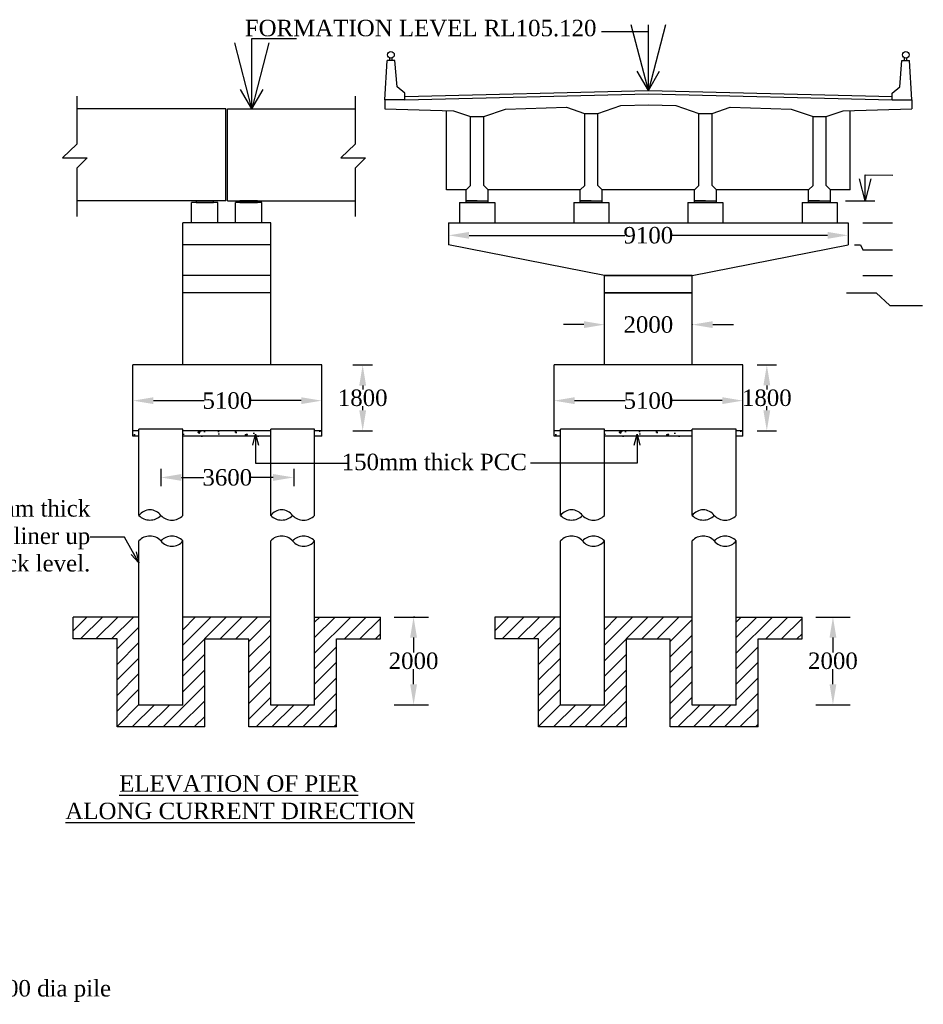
# Model space of a CAD drawing. Header units: millimetres. Extents: x -20950785 to 389010297, y -11535949 to 14056629.
# Tile 10 of 256: x 8031777 to 8072926, y -1157560 to -1112699. Entities that reach past the tile are written whole.
import ezdxf

# ---------------------------------------------------------------- set-up
doc = ezdxf.new("R2010")
doc.units = ezdxf.units.MM
doc.header["$LTSCALE"] = 60
doc.header["$MEASUREMENT"] = 0
doc.styles.add('style1', font='txt.shx', dxfattribs={"height": 1})
doc.dimstyles.get("Standard").update_dxf_attribs({"dimtxt": 400, "dimasz": 215, "dimexe": 0.18, "dimexo": 0.0625, "dimgap": 0.09, "dimtad": 0, "dimtih": 1, "dimtoh": 1, "dimdec": 0, "dimzin": 4, "dimdsep": 46, "dimtxsty": 'Standard', "dimblk": 'OPEN90', "dimcen": 0, "dimadec": 0, "dimazin": 1, "dimtfac": 1, "dimtdec": 0, "dimtix": 1, "dimtofl": 0, "dimtmove": 0, "dimatfit": 3, "dimldrblk": 'OPEN30', "dimfxl": 1, "dimtolj": 1, "dimtzin": 0, "dimarcsym": 0})

# ---------------------------------------------------------------- blocks, each defined once
blk = doc.blocks.new('*D241')
at = {"color": 0, "linetype": 'Continuous', "lineweight": -2, "transparency": 16777216}
for p, q in [((8047396, -1128431), (8047396, -1128431)), ((8047396, -1129366), (8047396, -1129549)), ((8047396, -1130495), (8047396, -1130312)), ((8047396, -1131430), (8047396, -1131430))]:
    blk.add_line(p, q, dxfattribs=at)
for points in [[(8047240, -1129366), (8047552, -1129366), (8047396, -1128431)], [(8047240, -1130495), (8047552, -1130495), (8047396, -1131430)]]:
    blk.add_solid(points, dxfattribs=at)
at = {"layer": 'Defpoints', "color": 0, "linetype": 'Continuous', "lineweight": -2, "transparency": 16777216}
for p in [(8047396, -1128431), (8047396, -1131430), (8047396, -1131430)]:
    blk.add_point(p, dxfattribs=at)
at = {"color": 0, "linetype": 'Continuous', "transparency": 16777216, "insert": (8047396, -1129931), "char_height": 500, "attachment_point": 5}
blk.add_mtext('\\A1;{\\fTimes New Roman|b0|i0|c0|p18;\\H1.5x;1800}', dxfattribs=at)
blk = doc.blocks.new('*D242')
at = {"color": 0, "linetype": 'Continuous', "lineweight": -2, "transparency": 16777216}
for p, q in [((8056110, -1130056), (8056110, -1130056)), ((8057045, -1130056), (8059347, -1130056)), ((8063772, -1130056), (8061469, -1130056)), ((8064707, -1130056), (8064707, -1130056))]:
    blk.add_line(p, q, dxfattribs=at)
for points in [[(8057045, -1129900), (8057045, -1130212), (8056110, -1130056)], [(8063772, -1129900), (8063772, -1130212), (8064707, -1130056)]]:
    blk.add_solid(points, dxfattribs=at)
at = {"layer": 'Defpoints', "color": 0, "linetype": 'Continuous', "lineweight": -2, "transparency": 16777216}
for p in [(8056110, -1130056), (8064707, -1130056), (8064707, -1130056)]:
    blk.add_point(p, dxfattribs=at)
at = {"color": 0, "linetype": 'Continuous', "transparency": 16777216, "insert": (8060408, -1130056), "char_height": 500, "attachment_point": 5}
blk.add_mtext('\\A1;{\\fTimes New Roman|b0|i0|c0|p18;\\H1.5x;5100}', dxfattribs=at)
blk = doc.blocks.new('*D246')
at = {"color": 0, "linetype": 'Continuous', "lineweight": -2, "transparency": 16777216}
for p, q in [((8068812, -1139914), (8068812, -1139914)), ((8068811, -1140849), (8068811, -1141532)), ((8068811, -1142978), (8068811, -1142295)), ((8068812, -1143913), (8068812, -1143913))]:
    blk.add_line(p, q, dxfattribs=at)
for points in [[(8068656, -1140849), (8068967, -1140849), (8068811, -1139914)], [(8068656, -1142978), (8068967, -1142978), (8068811, -1143913)]]:
    blk.add_solid(points, dxfattribs=at)
at = {"layer": 'Defpoints', "color": 0, "linetype": 'Continuous', "lineweight": -2, "transparency": 16777216}
for p in [(8068811, -1139914), (8068811, -1143913), (8068811, -1143913)]:
    blk.add_point(p, dxfattribs=at)
at = {"color": 0, "linetype": 'Continuous', "transparency": 16777216, "insert": (8068811, -1141914), "char_height": 500, "attachment_point": 5}
blk.add_mtext('\\A1;{\\fTimes New Roman|b0|i0|c0|p18;\\H1.5x;2000}', dxfattribs=at)
blk = doc.blocks.new('*D247')
at = {"color": 0, "linetype": 'Continuous', "lineweight": -2, "transparency": 16777216}
for p, q in [((8036934, -1130056), (8036934, -1130056)), ((8037869, -1130056), (8040171, -1130056)), ((8044596, -1130056), (8042294, -1130056)), ((8045531, -1130056), (8045531, -1130056))]:
    blk.add_line(p, q, dxfattribs=at)
for points in [[(8037869, -1129900), (8037869, -1130212), (8036934, -1130056)], [(8044596, -1129900), (8044596, -1130212), (8045531, -1130056)]]:
    blk.add_solid(points, dxfattribs=at)
at = {"layer": 'Defpoints', "color": 0, "linetype": 'Continuous', "lineweight": -2, "transparency": 16777216}
for p in [(8036934, -1130056), (8045531, -1130056), (8045531, -1130056)]:
    blk.add_point(p, dxfattribs=at)
at = {"color": 0, "linetype": 'Continuous', "transparency": 16777216, "insert": (8041232, -1130056), "char_height": 500, "attachment_point": 5}
blk.add_mtext('\\A1;{\\fTimes New Roman|b0|i0|c0|p18;\\H1.5x;5100}', dxfattribs=at)
blk = doc.blocks.new('*D253')
at = {"color": 0, "linetype": 'Continuous', "lineweight": -2, "transparency": 16777216}
for p, q in [((8065800, -1128430), (8065800, -1128430)), ((8065800, -1129365), (8065800, -1129548)), ((8065800, -1130494), (8065800, -1130311)), ((8065800, -1131429), (8065800, -1131429))]:
    blk.add_line(p, q, dxfattribs=at)
for points in [[(8065644, -1129365), (8065956, -1129365), (8065800, -1128430)], [(8065644, -1130494), (8065956, -1130494), (8065800, -1131429)]]:
    blk.add_solid(points, dxfattribs=at)
at = {"layer": 'Defpoints', "color": 0, "linetype": 'Continuous', "lineweight": -2, "transparency": 16777216}
for p in [(8065800, -1128430), (8065800, -1131429), (8065800, -1131429)]:
    blk.add_point(p, dxfattribs=at)
at = {"color": 0, "linetype": 'Continuous', "transparency": 16777216, "insert": (8065800, -1129929), "char_height": 500, "attachment_point": 5}
blk.add_mtext('\\A1;{\\fTimes New Roman|b0|i0|c0|p18;\\H1.5x;1800}', dxfattribs=at)
blk = doc.blocks.new('*D254')
at = {"color": 0, "linetype": 'Continuous', "lineweight": -2, "transparency": 16777216}
for p, q in [((8049769, -1139914), (8049713, -1139914)), ((8049713, -1140849), (8049713, -1141532)), ((8049713, -1142978), (8049713, -1142295)), ((8049613, -1143913), (8049713, -1143913))]:
    blk.add_line(p, q, dxfattribs=at)
for points in [[(8049557, -1140849), (8049869, -1140849), (8049713, -1139914)], [(8049557, -1142978), (8049869, -1142978), (8049713, -1143913)]]:
    blk.add_solid(points, dxfattribs=at)
at = {"layer": 'Defpoints', "color": 0, "linetype": 'Continuous', "lineweight": -2, "transparency": 16777216}
for p in [(8049769, -1139914), (8049613, -1143913), (8049713, -1143913)]:
    blk.add_point(p, dxfattribs=at)
at = {"color": 0, "linetype": 'Continuous', "transparency": 16777216, "insert": (8049713, -1141914), "char_height": 500, "attachment_point": 5}
blk.add_mtext('\\A1;{\\fTimes New Roman|b0|i0|c0|p18;\\H1.5x;2000}', dxfattribs=at)
blk = doc.blocks.new('*D256')
at = {"color": 0, "linetype": 'Continuous', "lineweight": -2, "transparency": 16777216}
for p, q in [((8051308, -1122451), (8051308, -1122524)), ((8052243, -1122524), (8059339, -1122524)), ((8068567, -1122524), (8061471, -1122524)), ((8069502, -1122451), (8069502, -1122524))]:
    blk.add_line(p, q, dxfattribs=at)
for points in [[(8052243, -1122368), (8052243, -1122680), (8051308, -1122524)], [(8068567, -1122368), (8068567, -1122680), (8069502, -1122524)]]:
    blk.add_solid(points, dxfattribs=at)
at = {"layer": 'Defpoints', "color": 0, "linetype": 'Continuous', "lineweight": -2, "transparency": 16777216}
for p in [(8051308, -1122451), (8069502, -1122451), (8069502, -1122524)]:
    blk.add_point(p, dxfattribs=at)
at = {"color": 0, "linetype": 'Continuous', "transparency": 16777216, "insert": (8060405, -1122524), "char_height": 500, "attachment_point": 5}
blk.add_mtext('\\A1;{\\fTimes New Roman|b0|i0|c0|p18;\\H1.5x;9100}', dxfattribs=at)
blk = doc.blocks.new('*D257')
at = {"color": 0, "linetype": 'Continuous', "lineweight": -2, "transparency": 16777216}
for p, q in [((8057471, -1126593), (8056536, -1126593)), ((8058406, -1126593), (8058406, -1126593)), ((8062405, -1126577), (8062405, -1126593)), ((8063340, -1126593), (8064275, -1126593))]:
    blk.add_line(p, q, dxfattribs=at)
for points in [[(8057471, -1126437), (8057471, -1126749), (8058406, -1126593)], [(8063340, -1126437), (8063340, -1126749), (8062405, -1126593)]]:
    blk.add_solid(points, dxfattribs=at)
at = {"layer": 'Defpoints', "color": 0, "linetype": 'Continuous', "lineweight": -2, "transparency": 16777216}
for p in [(8058406, -1126593), (8062405, -1126577), (8062405, -1126593)]:
    blk.add_point(p, dxfattribs=at)
at = {"color": 0, "linetype": 'Continuous', "transparency": 16777216, "insert": (8060405, -1126593), "char_height": 500, "attachment_point": 5}
blk.add_mtext('\\A1;{\\fTimes New Roman|b0|i0|c0|p18;\\H1.5x;2000}', dxfattribs=at)
blk = doc.blocks.new('*D277')
at = {"color": 0, "linetype": 'Continuous', "lineweight": -2, "transparency": 16777216}
for p, q in [((8038208, -1133556), (8038208, -1133556)), ((8039143, -1133556), (8040165, -1133556)), ((8043318, -1133556), (8042296, -1133556)), ((8044253, -1133556), (8044253, -1133555))]:
    blk.add_line(p, q, dxfattribs=at)
for points in [[(8039143, -1133400), (8039143, -1133711), (8038208, -1133556)], [(8043318, -1133400), (8043318, -1133711), (8044253, -1133556)]]:
    blk.add_solid(points, dxfattribs=at)
at = {"layer": 'Defpoints', "color": 0, "linetype": 'Continuous', "lineweight": -2, "transparency": 16777216}
for p in [(8038208, -1133555), (8044253, -1133556), (8044253, -1133556)]:
    blk.add_point(p, dxfattribs=at)
at = {"color": 0, "linetype": 'Continuous', "transparency": 16777216, "insert": (8041230, -1133556), "char_height": 500, "attachment_point": 5}
blk.add_mtext('\\A1;{\\fTimes New Roman|b0|i0|c0|p18;\\H1.5x;3600}', dxfattribs=at)

msp = doc.modelspace()

# ---------------------------------------------------------------- hatches: boundary and pattern name
at = {"linetype": 'Continuous'}
h = msp.add_hatch(color=256, dxfattribs=at)
h.dxf.hatch_style = 1
h.paths.add_polyline_path([(8040607.03, -1120951.88), (8040607.03, -1121031.85), (8039807.27, -1121031.85), (8039807.27, -1120951.88)])
h = msp.add_hatch(color=256, dxfattribs=at)
h.dxf.hatch_style = 1
h.paths.add_polyline_path([(8042606.42, -1120951.88), (8042606.42, -1121031.85), (8041806.67, -1121031.85), (8041806.67, -1120951.88)])
h = msp.add_hatch(color=256, dxfattribs=at)
h.dxf.hatch_style = 1
h.paths.add_polyline_path([(8052607.5, -1121029.85), (8052607.5, -1120951.88), (8052107.65, -1120951.88), (8052107.65, -1121029.85)])
h.paths.add_polyline_path([(8052607.5, -1121029.85), (8053107.35, -1121029.85), (8053107.35, -1120951.88), (8052607.5, -1120951.88)])
h = msp.add_hatch(color=256, dxfattribs=at)
h.dxf.hatch_style = 1
h.paths.add_polyline_path([(8057805.93, -1121029.85), (8057805.93, -1120951.88), (8057306.08, -1120951.88), (8057306.08, -1121029.85)])
h.paths.add_polyline_path([(8057805.93, -1121029.85), (8058305.78, -1121029.85), (8058305.78, -1120951.88), (8057805.93, -1120951.88)])
h = msp.add_hatch(color=256, dxfattribs=at)
h.dxf.hatch_style = 1
h.paths.add_polyline_path([(8057805.93, -1121029.85), (8057805.93, -1120951.88), (8057306.08, -1120951.88), (8057306.08, -1121029.85)])
h.paths.add_polyline_path([(8057805.93, -1121029.85), (8058305.78, -1121029.85), (8058305.78, -1120951.88), (8057805.93, -1120951.88)])
h = msp.add_hatch(color=256, dxfattribs=at)
h.dxf.hatch_style = 1
h.paths.add_polyline_path([(8063004.36, -1121029.85), (8063004.36, -1120951.88), (8062504.51, -1120951.88), (8062504.51, -1121029.85)])
h.paths.add_polyline_path([(8063004.36, -1121029.85), (8063504.2, -1121029.85), (8063504.2, -1120951.88), (8063004.36, -1120951.88)])
h = msp.add_hatch(color=256, dxfattribs=at)
h.dxf.hatch_style = 1
h.paths.add_polyline_path([(8063004.36, -1121029.85), (8063004.36, -1120951.88), (8062504.51, -1120951.88), (8062504.51, -1121029.85)])
h.paths.add_polyline_path([(8063004.36, -1121029.85), (8063504.2, -1121029.85), (8063504.2, -1120951.88), (8063004.36, -1120951.88)])
h = msp.add_hatch(color=256, dxfattribs=at)
h.dxf.hatch_style = 1
h.paths.add_polyline_path([(8068202.78, -1121029.85), (8068202.78, -1120951.88), (8067702.93, -1120951.88), (8067702.93, -1121029.85)])
h.paths.add_polyline_path([(8068202.78, -1121029.85), (8068702.63, -1121029.85), (8068702.63, -1120951.88), (8068202.78, -1120951.88)])
h = msp.add_hatch(color=256, dxfattribs=at)
h.dxf.hatch_style = 1
h.paths.add_polyline_path([(8068202.78, -1121029.85), (8068202.78, -1120951.88), (8067702.93, -1120951.88), (8067702.93, -1121029.85)])
h.paths.add_polyline_path([(8068202.78, -1121029.85), (8068702.63, -1121029.85), (8068702.63, -1120951.88), (8068202.78, -1120951.88)])
at = {"linetype": 'Continuous', "lineweight": -2, "ltscale": 2}
h = msp.add_hatch(dxfattribs=at)
h.set_pattern_fill('AR-CONC', color=256, scale=150)
h.set_pattern_definition([(50, (0, 0), (1075.89027, -94.1282), [112.5, -1237.5]), (355, (0, 0), (-208.127, 1128.2882), [90, -990]), (100.451444, (89.7, -7.8), (867.76327, 1034.15999), [95.61029, -1051.71317]), (46.1842, (0, 300), (1600.862, -248.27892), [168.75, -1856.25]), (96.635635, (133.4, 279.3), (1401.99292, 1461.1779), [143.4155, -1577.57064]), (351.184164, (0, 300), (1401.99292, 1461.1779), [135, -1485]), (21, (150, 225), (895.36058, -603.92834), [112.5, -1237.5]), (326, (150, 225), (364.973, 1087.72507), [90, -990]), (71.451445, (224.6, 174.7), (1260.33357, 483.79673), [95.61029, -1051.71317]), (37.5, (0, 0), (18.239783, 499.34078), [0, -978, 0, -1005, 0, -993.75]), (7.5, (0, 0), (394.604306, 591.617568), [0, -573, 0, -955.5, 0, -378.75]), (327.5, (-334.5, 0), (800.733654, -33.832308), [0, -375, 0, -1170, 0, -1552.5]), (317.5, (-484.5, 0), (874.779254, 150.157473), [0, -487.5, 0, -777, 0, -1102.5])])
h.paths.add_polyline_path([(8037208.06, -1131430.25), (8036933.64, -1131430.25), (8036933.64, -1131680.25), (8037208.06, -1131680.25)])
h.paths.add_polyline_path([(8043206.24, -1131430.25), (8039207.45, -1131430.25), (8039207.45, -1131680.25), (8043206.24, -1131680.25)])
h.paths.add_polyline_path([(8045531.04, -1131430.25), (8045205.64, -1131430.25), (8045205.64, -1131680.25), (8045531.04, -1131680.25)])
h = msp.add_hatch(dxfattribs=at)
h.set_pattern_fill('AR-CONC', color=256, scale=150)
h.set_pattern_definition([(50, (19175.9, 0), (1075.89027, -94.1282), [112.5, -1237.5]), (355, (19175.9, 0), (-208.127, 1128.2882), [90, -990]), (100.451444, (19265.5, -7.8), (867.76327, 1034.15999), [95.61029, -1051.71317]), (46.1842, (19175.9, 300), (1600.862, -248.27892), [168.75, -1856.25]), (96.635635, (19309.3, 279.3), (1401.99292, 1461.1779), [143.4155, -1577.57064]), (351.184164, (19175.9, 300), (1401.99292, 1461.1779), [135, -1485]), (21, (19325.9, 225), (895.36058, -603.92834), [112.5, -1237.5]), (326, (19325.9, 225), (364.973, 1087.72507), [90, -990]), (71.451445, (19400.5, 174.7), (1260.33357, 483.79673), [95.61029, -1051.71317]), (37.5, (19175.87, 0), (18.239783, 499.34078), [0, -978, 0, -1005, 0, -993.75]), (7.5, (19175.87, 0), (394.604306, 591.617568), [0, -573, 0, -955.5, 0, -378.75]), (327.5, (18841.37, 0), (800.733654, -33.832308), [0, -375, 0, -1170, 0, -1552.5]), (317.5, (18691.4, 0), (874.779254, 150.157473), [0, -487.5, 0, -777, 0, -1102.5])])
h.paths.add_polyline_path([(8056383.93, -1131430.25), (8056109.51, -1131430.25), (8056109.51, -1131680.25), (8056383.93, -1131680.25)])
h.paths.add_polyline_path([(8062382.11, -1131430.25), (8058383.32, -1131430.25), (8058383.32, -1131680.25), (8062382.11, -1131680.25)])
h.paths.add_polyline_path([(8064706.91, -1131430.25), (8064381.51, -1131430.25), (8064381.51, -1131680.25), (8064706.91, -1131680.25)])
at = {"linetype": 'Continuous', "transparency": 33554559}
h = msp.add_hatch(dxfattribs=at)
h.set_pattern_fill('ANSI31', color=256, scale=3998.790469)
h.set_pattern_definition([(45, (8048204.73, -1144924.76), (-353.446, 353.446), [])])
h.paths.add_polyline_path([(8037208.06, -1139914.15), (8034208.96, -1139914.15), (8034208.96, -1140913.85), (8036208.36, -1140913.85), (8036208.36, -1144924.76), (8040207.15, -1144924.76), (8040207.15, -1140925.97), (8042206.55, -1140925.97), (8042206.55, -1144924.76), (8046205.34, -1144924.76), (8046205.34, -1140913.85), (8048204.73, -1140913.85), (8048204.73, -1139914.15), (8045205.64, -1139914.15), (8045205.64, -1143925.07), (8043206.24, -1143925.07), (8043206.24, -1139926.28), (8039207.45, -1139926.28), (8039207.45, -1143925.07), (8037208.06, -1143925.07)])
h = msp.add_hatch(dxfattribs=at)
h.set_pattern_fill('ANSI31', color=256, scale=3998.790469)
h.set_pattern_definition([(45, (8067403, -1144924.76), (-353.446, 353.446), [])])
h.paths.add_polyline_path([(8056406.35, -1139914.15), (8053407.26, -1139914.15), (8053407.26, -1140913.85), (8055406.65, -1140913.85), (8055406.65, -1144924.76), (8059405.44, -1144924.76), (8059405.44, -1140925.97), (8061404.84, -1140925.97), (8061404.84, -1144924.76), (8065403.63, -1144924.76), (8065403.63, -1140913.85), (8067403.02, -1140913.85), (8067403.02, -1139914.15), (8064403.93, -1139914.15), (8064403.93, -1143925.07), (8062404.54, -1143925.07), (8062404.54, -1139926.28), (8058405.75, -1139926.28), (8058405.75, -1143925.07), (8056406.35, -1143925.07)])

# ---------------------------------------------------------------- linework, layer by layer
at = {"linetype": 'Continuous'}
for p, q in [((8048408.77, -1116353.27), (8048508.74, -1114553.81)), ((8048858.63, -1114553.81), (8048508.74, -1114553.81)), ((8048633.7, -1114553.81), (8048633.7, -1114445.37)), ((8048733.67, -1114553.81), (8048733.67, -1114445.37)), ((8048958.6, -1115753.45), (8048858.63, -1114553.81)), ((8071851.68, -1115753.45), (8071951.65, -1114553.81)), ((8071951.65, -1114553.81), (8072301.54, -1114553.81)), ((8072076.61, -1114553.81), (8072076.61, -1114445.37)), ((8072176.58, -1114553.81), (8072176.58, -1114445.37)), ((8072401.51, -1116353.27), (8072301.54, -1114553.81)), ((8060405.14, -1115927.35), (8059895.85, -1115048.78)), ((8060405.14, -1115927.35), (8060914.43, -1115048.78)), ((8042348.05, -1116753.15), (8041838.76, -1115874.58)), ((8042348.05, -1116753.15), (8042857.35, -1115874.58)), ((8049308.5, -1116053.36), (8048958.6, -1115753.45)), ((8049308.5, -1116353.27), (8049308.5, -1116053.36)), ((8071501.78, -1116053.36), (8071851.68, -1115753.45)), ((8071501.78, -1116353.27), (8071501.78, -1116053.36)), ((8034379.91, -1116177.04), (8034379.91, -1118362.38)), ((8047059.28, -1116177.04), (8047059.28, -1118362.38)), ((8049308.5, -1116353.27), (8048408.77, -1116353.27)), ((8071501.78, -1116353.27), (8072401.51, -1116353.27)), ((8041166.86, -1116753.15), (8034379.91, -1116753.15)), ((8041166.86, -1120951.88), (8041166.86, -1116753.15)), ((8041246.84, -1120951.88), (8041246.84, -1116753.15)), ((8041246.84, -1116753.15), (8047059.28, -1116753.15)), ((8048408.77, -1116753.15), (8051535.47, -1116849.2)), ((8051207.92, -1120452.03), (8051207.92, -1116839.14)), ((8057503.36, -1116966.24), (8058103.17, -1116966.24)), ((8057506.02, -1120252.09), (8057506.02, -1116966.24)), ((8058105.84, -1120252.09), (8058105.84, -1116965.35)), ((8062704.45, -1120252.09), (8062704.45, -1116964.68)), ((8062707.11, -1116965.57), (8063306.93, -1116965.57)), ((8063304.26, -1120252.09), (8063304.26, -1116965.57)), ((8069277.33, -1116847.25), (8072401.51, -1116753.15)), ((8069602.36, -1120452.03), (8069602.36, -1116837.46)), ((8052307.59, -1120252.09), (8052307.59, -1117106.58)), ((8052309.25, -1117107.13), (8052909.07, -1117107.13)), ((8052907.41, -1120252.09), (8052907.41, -1117107.13)), ((8067902.87, -1120252.09), (8067902.87, -1117105.46)), ((8067902.87, -1117105.46), (8068502.69, -1117105.46)), ((8068502.69, -1120252.09), (8068502.69, -1117105.46)), ((8034379.91, -1118362.38), (8033726.11, -1118986.94)), ((8047059.28, -1118362.38), (8046405.48, -1118986.94)), ((8033726.11, -1118986.94), (8034850.77, -1118986.94)), ((8034850.77, -1118986.94), (8034379.91, -1119460.8)), ((8046405.48, -1118986.94), (8047530.14, -1118986.94)), ((8047530.14, -1118986.94), (8047059.28, -1119460.8)), ((8034379.91, -1119460.8), (8034379.91, -1121668.38)), ((8047059.28, -1119460.8), (8047059.28, -1121668.38)), ((8052107.65, -1120452.03), (8051207.92, -1120452.03)), ((8052107.65, -1120452.03), (8052307.59, -1120252.09)), ((8052107.65, -1120951.88), (8052107.65, -1120452.03)), ((8052907.41, -1120252.09), (8053107.35, -1120452.03)), ((8053107.35, -1120951.88), (8053107.35, -1120452.03)), ((8057306.08, -1120452.03), (8053107.35, -1120452.03)), ((8057306.08, -1120452.03), (8057506.02, -1120252.09)), ((8057306.08, -1120951.88), (8057306.08, -1120452.03)), ((8058105.84, -1120252.09), (8058305.78, -1120452.03)), ((8058305.78, -1120951.88), (8058305.78, -1120452.03)), ((8062504.51, -1120452.03), (8058305.78, -1120452.03)), ((8062504.51, -1120452.03), (8062704.45, -1120252.09)), ((8062504.51, -1120951.88), (8062504.51, -1120452.03)), ((8063304.26, -1120252.09), (8063504.2, -1120452.03)), ((8063504.2, -1120951.88), (8063504.2, -1120452.03)), ((8067702.93, -1120452.03), (8063504.2, -1120452.03)), ((8067702.93, -1120452.03), (8067902.87, -1120252.09)), ((8067702.93, -1120951.88), (8067702.93, -1120452.03)), ((8068502.69, -1120252.09), (8068702.63, -1120452.03)), ((8068702.63, -1120951.88), (8068702.63, -1120452.03)), ((8069602.36, -1120452.03), (8068702.63, -1120452.03)), ((8041166.86, -1120951.88), (8034379.91, -1120951.88)), ((8039607.33, -1121951.57), (8039607.33, -1121031.85)), ((8040806.97, -1121951.57), (8040806.97, -1121031.85)), ((8041246.84, -1120951.88), (8047059.28, -1120951.88)), ((8041606.73, -1121951.57), (8041606.73, -1121031.85)), ((8042806.36, -1121951.57), (8042806.36, -1121031.85)), ((8052107.65, -1121029.85), (8052107.65, -1120951.88)), ((8052607.5, -1120951.88), (8052107.65, -1120951.88)), ((8052107.65, -1120951.88), (8053107.35, -1120951.88)), ((8053107.35, -1121029.85), (8053107.35, -1120951.88)), ((8057306.08, -1121029.85), (8057306.08, -1120951.88)), ((8057306.08, -1121029.85), (8057306.08, -1120951.88)), ((8057805.93, -1120951.88), (8057306.08, -1120951.88)), ((8057306.08, -1120951.88), (8058305.78, -1120951.88)), ((8058305.78, -1121029.85), (8058305.78, -1120951.88)), ((8058305.78, -1121029.85), (8058305.78, -1120951.88)), ((8062504.51, -1121029.85), (8062504.51, -1120951.88)), ((8062504.51, -1121029.85), (8062504.51, -1120951.88)), ((8063004.36, -1120951.88), (8062504.51, -1120951.88)), ((8062504.51, -1120951.88), (8063504.2, -1120951.88)), ((8063504.2, -1121029.85), (8063504.2, -1120951.88)), ((8063504.2, -1121029.85), (8063504.2, -1120951.88)), ((8067702.93, -1121029.85), (8067702.93, -1120951.88)), ((8067702.93, -1121029.85), (8067702.93, -1120951.88)), ((8068202.78, -1120951.88), (8067702.93, -1120951.88)), ((8067702.93, -1120951.88), (8068702.63, -1120951.88)), ((8068702.63, -1121029.85), (8068702.63, -1120951.88)), ((8068702.63, -1121029.85), (8068702.63, -1120951.88)), ((8069377.03, -1120951.88), (8070723.39, -1120951.88)), ((8039207.45, -1128431.15), (8039207.45, -1121951.57)), ((8043206.24, -1128431.15), (8043206.24, -1121951.57)), ((8070176.78, -1121951.57), (8071523.15, -1121951.57)), ((8058405.75, -1124350.85), (8051307.89, -1122951.27)), ((8062404.54, -1124350.85), (8069502.39, -1122951.27)), ((8069786.18, -1122951.27), (8070069.97, -1122951.27)), ((8070069.97, -1122951.27), (8070176.78, -1123181.17)), ((8070176.78, -1123181.17), (8071523.15, -1123181.17)), ((8058405.75, -1128431.15), (8058405.75, -1124350.85)), ((8062404.54, -1128431.15), (8062404.54, -1124350.85)), ((8070176.78, -1124350.85), (8071523.15, -1124350.85)), ((8069435.26, -1125150.61), (8070781.63, -1125150.61)), ((8070781.63, -1125150.61), (8071395.95, -1125724.11)), ((8071395.95, -1125724.11), (8072887.62, -1125724.11)), ((8045531.04, -1128431.15), (8036933.64, -1128431.15)), ((8036933.64, -1131680.25), (8036933.64, -1128431.15)), ((8045531.04, -1131680.25), (8045531.04, -1128431.15)), ((8046954.2, -1128431.15), (8047838.43, -1128431.15)), ((8064706.91, -1128431.15), (8056109.51, -1128431.15)), ((8056109.51, -1131680.25), (8056109.51, -1128431.15)), ((8064706.91, -1131680.25), (8064706.91, -1128431.15)), ((8065357.97, -1128429.63), (8066242.2, -1128429.63)), ((8037208.06, -1135284.66), (8037208.06, -1131355.25)), ((8039207.45, -1131355.25), (8037208.06, -1131355.25)), ((8039207.45, -1135284.66), (8039207.45, -1131355.25)), ((8043206.24, -1135284.66), (8043206.24, -1131355.25)), ((8045205.64, -1131355.25), (8043206.24, -1131355.25)), ((8045205.64, -1135284.66), (8045205.64, -1131355.25)), ((8056406.35, -1135284.66), (8056406.35, -1131355.25)), ((8058405.75, -1131355.25), (8056406.35, -1131355.25)), ((8058405.75, -1135284.66), (8058405.75, -1131355.25)), ((8062404.54, -1135284.66), (8062404.54, -1131355.25)), ((8064403.93, -1131355.25), (8062404.54, -1131355.25)), ((8064403.93, -1135284.66), (8064403.93, -1131355.25)), ((8037208.06, -1131430.25), (8036933.64, -1131430.25)), ((8037208.06, -1131680.25), (8036933.64, -1131680.25)), ((8043206.24, -1131430.25), (8039207.45, -1131430.25)), ((8043206.24, -1131680.25), (8039207.45, -1131680.25)), ((8045531.04, -1131430.25), (8045205.64, -1131430.25)), ((8045531.04, -1131680.25), (8045205.64, -1131680.25)), ((8046954.2, -1131430.25), (8047838.43, -1131430.25)), ((8056383.93, -1131430.25), (8056109.51, -1131430.25)), ((8056406.35, -1131430.25), (8056109.51, -1131430.25)), ((8056383.93, -1131680.25), (8056109.51, -1131680.25)), ((8062382.11, -1131430.25), (8058383.32, -1131430.25)), ((8062404.54, -1131430.25), (8058405.75, -1131430.25)), ((8062404.54, -1131680.25), (8058405.75, -1131680.25)), ((8064706.91, -1131430.25), (8064381.51, -1131430.25)), ((8064706.91, -1131430.25), (8064403.93, -1131430.25)), ((8064706.91, -1131680.25), (8064403.93, -1131680.25)), ((8065357.97, -1131428.72), (8066242.2, -1131428.72)), ((8037208.06, -1143925.07), (8037208.06, -1136440.97)), ((8039207.45, -1143925.07), (8039207.45, -1136440.97)), ((8043206.24, -1143925.07), (8043206.24, -1136440.97)), ((8045205.64, -1143925.07), (8045205.64, -1136440.97)), ((8056406.35, -1143925.07), (8056406.35, -1136440.97)), ((8058405.75, -1143925.07), (8058405.75, -1136440.97)), ((8062404.54, -1143925.07), (8062404.54, -1136440.97)), ((8064403.93, -1143925.07), (8064403.93, -1136440.97)), ((8034208.96, -1140913.85), (8034208.96, -1139914.15)), ((8037208.06, -1139914.15), (8034208.96, -1139914.15)), ((8043206.24, -1139926.28), (8039207.45, -1139926.28)), ((8045205.64, -1139914.15), (8048204.73, -1139914.15)), ((8048204.73, -1140913.85), (8048204.73, -1139914.15)), ((8048832.79, -1139914.15), (8050393.57, -1139914.15)), ((8056406.35, -1139914.15), (8053407.26, -1139914.15)), ((8062404.54, -1139926.28), (8058405.75, -1139926.28)), ((8064403.93, -1139914.15), (8067403.02, -1139914.15)), ((8067403.02, -1140913.85), (8067403.02, -1139914.15)), ((8068031.08, -1139914.15), (8069591.86, -1139914.15)), ((8036208.36, -1140913.85), (8034208.96, -1140913.85)), ((8036208.36, -1144924.76), (8036208.36, -1140913.85)), ((8040207.15, -1144924.76), (8040207.15, -1140925.97)), ((8042206.55, -1140925.97), (8040207.15, -1140925.97)), ((8042206.55, -1144924.76), (8042206.55, -1140925.97)), ((8046205.34, -1144924.76), (8046205.34, -1140913.85)), ((8046205.34, -1144924.76), (8046205.34, -1140913.85)), ((8046205.34, -1140913.85), (8048204.73, -1140913.85)), ((8055406.65, -1140913.85), (8053407.26, -1140913.85)), ((8055406.65, -1144924.76), (8055406.65, -1140913.85)), ((8059405.44, -1144924.76), (8059405.44, -1140925.97)), ((8061404.84, -1140925.97), (8059405.44, -1140925.97)), ((8061404.84, -1144924.76), (8061404.84, -1140925.97)), ((8065403.63, -1144924.76), (8065403.63, -1140913.85)), ((8065403.63, -1144924.76), (8065403.63, -1140913.85)), ((8065403.63, -1140913.85), (8067403.02, -1140913.85)), ((8039207.45, -1143925.07), (8037208.06, -1143925.07)), ((8039207.45, -1143925.07), (8037208.06, -1143925.07)), ((8045205.64, -1143925.07), (8043206.24, -1143925.07)), ((8045205.64, -1143925.07), (8043206.24, -1143925.07)), ((8048832.79, -1143912.94), (8050393.57, -1143912.94)), ((8058405.75, -1143925.07), (8056406.35, -1143925.07)), ((8058405.75, -1143925.07), (8056406.35, -1143925.07)), ((8064403.93, -1143925.07), (8062404.54, -1143925.07)), ((8064403.93, -1143925.07), (8062404.54, -1143925.07)), ((8068031.08, -1143912.94), (8069591.86, -1143912.94)), ((8040207.15, -1144924.76), (8036208.36, -1144924.76)), ((8046205.34, -1144924.76), (8042206.55, -1144924.76)), ((8059405.44, -1144924.76), (8055406.65, -1144924.76)), ((8065403.63, -1144924.76), (8061404.84, -1144924.76))]:
    msp.add_line(p, q, dxfattribs=at)
at = {"linetype": 'Continuous', "ltscale": 1000}
for p, q in [((8048408.77, -1116353.27), (8048408.77, -1116753.15)), ((8072401.51, -1116353.27), (8072401.51, -1116753.15)), ((8051807.74, -1121029.85), (8051807.74, -1121951.57)), ((8051807.74, -1121029.85), (8051807.74, -1121951.57)), ((8053407.26, -1121029.85), (8053407.26, -1121951.57)), ((8053407.26, -1121029.85), (8053407.26, -1121951.57)), ((8057006.17, -1121029.85), (8057006.17, -1121951.57)), ((8057006.17, -1121029.85), (8057006.17, -1121951.57)), ((8058605.69, -1121029.85), (8058605.69, -1121951.57)), ((8058605.69, -1121029.85), (8058605.69, -1121951.57)), ((8062204.6, -1121029.85), (8062204.6, -1121951.57)), ((8062204.6, -1121029.85), (8062204.6, -1121951.57)), ((8063804.11, -1121029.85), (8063804.11, -1121951.57)), ((8063804.11, -1121029.85), (8063804.11, -1121951.57)), ((8067403.02, -1121029.85), (8067403.02, -1121951.57)), ((8067403.02, -1121029.85), (8067403.02, -1121951.57)), ((8069002.54, -1121029.85), (8069002.54, -1121951.57)), ((8069002.54, -1121029.85), (8069002.54, -1121951.57)), ((8051307.89, -1121951.57), (8051307.89, -1122951.27)), ((8069502.39, -1121951.57), (8069502.39, -1122951.27))]:
    msp.add_line(p, q, dxfattribs=at)
at = {"linetype": 'Continuous', "ltscale": 100}
for p, q in [((8040806.97, -1121031.85), (8039607.33, -1121031.85)), ((8042806.36, -1121031.85), (8041606.73, -1121031.85)), ((8043206.24, -1121951.57), (8039207.45, -1121951.57)), ((8043206.24, -1122951.27), (8039207.45, -1122951.27)), ((8043206.24, -1124350.85), (8039207.45, -1124350.85)), ((8062404.54, -1124350.85), (8058405.75, -1124350.85)), ((8043206.24, -1125150.61), (8039207.45, -1125150.61)), ((8062404.54, -1125150.61), (8058405.75, -1125150.61)), ((8043231.74, -1128431.15), (8039232.95, -1128431.15)), ((8062407.61, -1128431.15), (8058408.82, -1128431.15))]:
    msp.add_line(p, q, dxfattribs=at)
at = {"linetype": 'Continuous', "ltscale": 5000}
for p, q in [((8051807.74, -1121029.85), (8053407.26, -1121029.85)), ((8052107.65, -1120951.88), (8053107.35, -1120951.88)), ((8057006.17, -1121029.85), (8058605.69, -1121029.85)), ((8057306.08, -1120951.88), (8058305.78, -1120951.88)), ((8057306.08, -1120951.88), (8058305.78, -1120951.88)), ((8062204.6, -1121029.85), (8063804.11, -1121029.85)), ((8062504.51, -1120951.88), (8063504.2, -1120951.88)), ((8062504.51, -1120951.88), (8063504.2, -1120951.88)), ((8067403.02, -1121029.85), (8069002.54, -1121029.85)), ((8067702.93, -1120951.88), (8068702.63, -1120951.88)), ((8067702.93, -1120951.88), (8068702.63, -1120951.88)), ((8051307.89, -1121951.57), (8069502.39, -1121951.57)), ((8058405.75, -1124350.85), (8062404.54, -1124350.85)), ((8058405.75, -1125150.61), (8062404.54, -1125150.61))]:
    msp.add_line(p, q, dxfattribs=at)
at = {"linetype": 'Continuous', "lineweight": -2, "ltscale": 2}
for p, q in [((8038207.76, -1133164.95), (8038207.76, -1133946.72)), ((8044253.07, -1133164.95), (8044253.07, -1133946.72)), ((8053407.26, -1139914.15), (8053407.26, -1140913.85))]:
    msp.add_line(p, q, dxfattribs=at)
at = {"linetype": 'Continuous'}
for points in [[(8049308.5, -1116203.27), (8060405.14, -1115927.35), (8071526.68, -1116203.89)], [(8049308.5, -1116353.27), (8060405.14, -1116077.35), (8071501.78, -1116353.27)], [(8059155.3, -1116615.53), (8060405.14, -1116577.2), (8061656.23, -1116615.28)], [(8051535.47, -1116849.2), (8052309.25, -1117107.13), (8052909.07, -1117107.13), (8053900.42, -1116776.68)], [(8053900.42, -1116776.68), (8056679.04, -1116691.47)], [(8056679.04, -1116691.47), (8057503.36, -1116966.24), (8058103.17, -1116966.24), (8059155.3, -1116615.53)], [(8061656.23, -1116615.28), (8062707.11, -1116965.57), (8063306.93, -1116965.57), (8064131.75, -1116690.63)], [(8064131.75, -1116690.63), (8066912.27, -1116775.26)], [(8066912.27, -1116775.26), (8067902.87, -1117105.46), (8068502.69, -1117105.46), (8069277.33, -1116847.25)]]:
    msp.add_lwpolyline(points, dxfattribs=at)
for points in [[(8040607.03, -1120951.88), (8039807.27, -1120951.88), (8039807.27, -1121031.85), (8040607.03, -1121031.85)], [(8042606.42, -1120951.88), (8041806.67, -1120951.88), (8041806.67, -1121031.85), (8042606.42, -1121031.85)]]:
    msp.add_lwpolyline(points, close=True, dxfattribs=at)
for centre in [(8048683.69, -1114302.08), (8072126.6, -1114302.08)]:
    msp.add_circle(centre, 151.76, dxfattribs=at)
for centre, radius, start, end in [((8037707.91, -1135655.81), 622.58, 36.594843, 143.405157), ((8037707.91, -1134794.3), 700.21, 224.45077, 315.54923), ((8038707.6, -1134809.2), 689.86, 223.567373, 316.432627), ((8043706.09, -1135655.81), 622.58, 36.594843, 143.405157), ((8043706.09, -1134794.3), 700.21, 224.45077, 315.54923), ((8044705.79, -1134809.2), 689.86, 223.567373, 316.432627), ((8056906.2, -1135655.81), 622.58, 36.594843, 143.405157), ((8056906.2, -1134794.3), 700.21, 224.45077, 315.54923), ((8057905.9, -1134809.2), 689.86, 223.567373, 316.432627), ((8062904.39, -1135655.81), 622.58, 36.594843, 143.405157), ((8062904.39, -1134794.3), 700.21, 224.45077, 315.54923), ((8063904.08, -1134809.2), 689.86, 223.567373, 316.432627), ((8037707.91, -1136916.43), 689.86, 43.567374, 136.432626), ((8038707.6, -1136931.33), 700.21, 44.45077, 135.54923), ((8043706.09, -1136916.43), 689.86, 43.567374, 136.432626), ((8044705.79, -1136931.33), 700.21, 44.45077, 135.54923), ((8056906.2, -1136916.43), 689.86, 43.567374, 136.432626), ((8057905.9, -1136931.33), 700.21, 44.45077, 135.54923), ((8062904.39, -1136916.43), 689.86, 43.567374, 136.432626), ((8063904.08, -1136931.33), 700.21, 44.45077, 135.54923), ((8038707.6, -1136069.82), 622.58, 216.594843, 323.405157), ((8044705.79, -1136069.82), 622.58, 216.594843, 323.405157), ((8057905.9, -1136069.82), 622.58, 216.594843, 323.405157), ((8063904.08, -1136069.82), 622.58, 216.594843, 323.405157)]:
    msp.add_arc(centre, radius, start, end, dxfattribs=at)

# ---------------------------------------------------------------- texts
at = {"linetype": 'Continuous', "insert": (8058042.82, -1113086.84), "char_height": 750, "attachment_point": 6}
msp.add_mtext('{\\fTimes New Roman|b0|i0|c0|p18;FORMATION LEVEL RL105.120 }', dxfattribs=at)
at = {"linetype": 'Continuous', "char_height": 750, "width": 8975.6824, "attachment_point": 6}
for s, insert in [('{\\fTimes New Roman|b0|i0|c0|p18;150mm thick PCC}', (8054873.69, -1132853.96)), ('{\\fTimes New Roman|b0|i0|c0|p18;6mm thick Permanent liner up rock level.}', (8034989.61, -1136222.56))]:
    msp.add_mtext(s, dxfattribs=dict(at, insert=insert))
at = {"linetype": 'Continuous', "insert": (8030285.91, -1147123.55), "char_height": 750, "width": 22678.6984, "attachment_point": 1, "style": 'style1'}
msp.add_mtext('\\pi6024.46095;{\\fTimes New Roman|b0|i0|c0|p18;\\LELEVATION OF PIER \\P\\pi3569.25186;ALONG CURRENT DIRECTION  }', dxfattribs=at)
at = {"linetype": 'Continuous', "insert": (8027315.4, -1156953.56), "char_height": 750, "attachment_point": 4, "rotation": 0.023016}
msp.add_mtext('{\\fTimes New Roman|b0|i0|c0|p18;6 nos 1200 dia pile}', dxfattribs=at)

# ---------------------------------------------------------------- dimensions: what is measured, and where the dimension line sits
at = {"linetype": 'Continuous'}
for base, p1, p2, text, picture, middle in [((8069502.39, -1122523.96), (8051307.89, -1122451.42), (8069502.39, -1122451.42), '{\\fTimes New Roman|b0|i0|c0|p18;\\H1.5x;9100}', '*D256', (8060405.14, -1122523.96)), ((8062404.54, -1126592.85), (8058405.75, -1126592.85), (8062404.54, -1126577.43), '{\\fTimes New Roman|b0|i0|c0|p18;\\H1.5x;2000}', '*D257', (8060405.14, -1126592.85)), ((8045531.04, -1130055.7), (8036933.64, -1130055.7), (8045531.04, -1130055.7), '{\\fTimes New Roman|b0|i0|c0|p18;\\H1.5x;5100}', '*D247', (8041232.34, -1130055.7)), ((8064706.91, -1130055.7), (8056109.51, -1130055.7), (8064706.91, -1130055.7), '{\\fTimes New Roman|b0|i0|c0|p18;\\H1.5x;5100}', '*D242', (8060408.21, -1130055.7)), ((8044253.07, -1133555.66), (8038207.76, -1133555.48), (8044253.07, -1133555.66), '{\\fTimes New Roman|b0|i0|c0|p18;\\H1.5x;3600}', '*D277', (8041230.41, -1133555.66))]:
    dim = msp.add_linear_dim(base=base, p1=p1, p2=p2, text=text, dimstyle='Standard', override={"dimtxt": 500, "dimasz": 935, "dimfxl": 300}, dxfattribs=at)
    dim.commit()
    dim.dimension.update_dxf_attribs({"geometry": picture, "text_midpoint": middle})
for base, p1, p2, text, picture, middle in [((8047396.32, -1131430.25), (8047396.32, -1128431.15), (8047396.32, -1131430.25), '{\\fTimes New Roman|b0|i0|c0|p18;\\H1.5x;1800}', '*D241', (8047396.32, -1129930.7)), ((8065800.08, -1131428.72), (8065800.08, -1128429.63), (8065800.08, -1131428.72), '{\\fTimes New Roman|b0|i0|c0|p18;\\H1.5x;1800}', '*D253', (8065800.08, -1129929.18)), ((8049712.78, -1143912.94), (8049769.26, -1139914.15), (8049613.18, -1143912.94), '{\\fTimes New Roman|b0|i0|c0|p18;\\H1.5x;2000}', '*D254', (8049712.78, -1141913.54)), ((8068811.47, -1143912.94), (8068811.47, -1139914.15), (8068811.47, -1143912.94), '{\\fTimes New Roman|b0|i0|c0|p18;\\H1.5x;2000}', '*D246', (8068811.47, -1141913.54))]:
    dim = msp.add_linear_dim(base=base, p1=p1, p2=p2, angle=90, text=text, dimstyle='Standard', override={"dimtxt": 500, "dimasz": 935, "dimfxl": 300}, dxfattribs=at)
    dim.commit()
    dim.dimension.update_dxf_attribs({"geometry": picture, "text_midpoint": middle})

# ---------------------------------------------------------------- leaders
for points, override in [([(8060405.14, -1115927.35), (8060405.14, -1113244.58), (8058268.04, -1113244.58)], {"dimtxt": 500, "dimasz": 3000, "dimfxl": 300}), ([(8042348.05, -1116753.15), (8042348.05, -1113555.21), (8044389.19, -1113555.21)], {"dimtxt": 500, "dimasz": 3000, "dimfxl": 300}), ([(8070271.92, -1120951.88), (8070271.92, -1119765.36), (8071532.94, -1119786.56)], {"dimtxt": 1000, "dimasz": 1000, "dimfxl": 300})]:
    msp.add_leader(points, dimstyle='Standard', override=override, dxfattribs=at)
at = {"linetype": 'Continuous', "lineweight": -2, "ltscale": 2}
for points in [[(8042521.07, -1131589.77), (8042521.07, -1132911.43), (8046702.34, -1132911.43)], [(8059891.2, -1131589.77), (8059891.2, -1132911.43), (8055039.25, -1132911.43)], [(8037208.06, -1137441.33), (8036550.19, -1136280.03), (8034989.61, -1136280.03)]]:
    msp.add_leader(points, dimstyle='Standard', override={"dimtxt": 500, "dimasz": 500, "dimfxl": 300}, dxfattribs=at)

doc.saveas('drawing.dxf')
